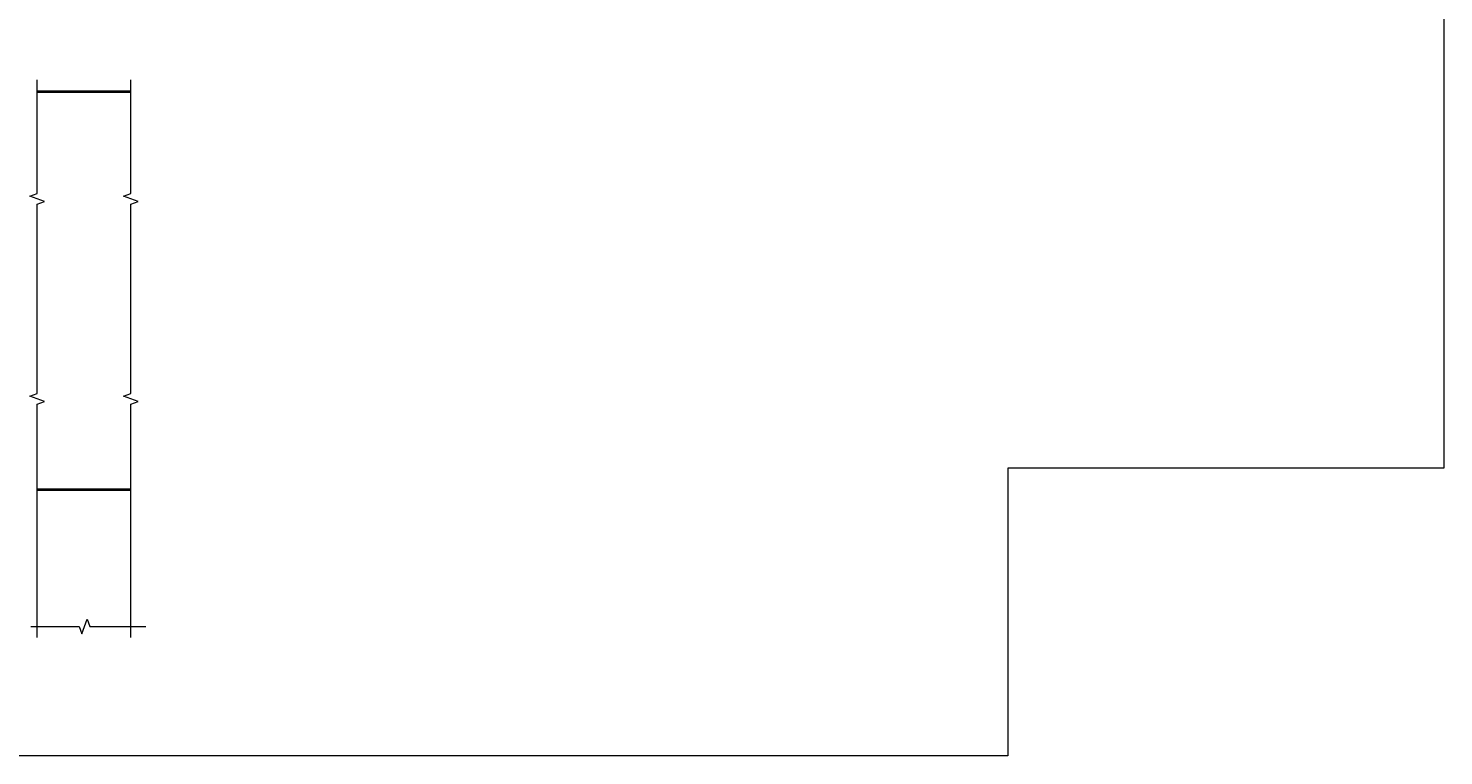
# Model space of a CAD drawing. Extents: x -2227 to -297, y 1392 to 1850.
# Tile 5 of 8: x -735 to -535, y 1392 to 1495. Entities that reach past the tile are written whole.
import ezdxf
from ezdxf.enums import TextEntityAlignment as Align

# ---------------------------------------------------------------- set-up
doc = ezdxf.new("R2010")
doc.units = 0
doc.header["$MEASUREMENT"] = 0
for name, color, linetype, lineweight in [('B_ANNO_BREAK', 7, 'Continuous', 18), ('B_ANNO_TEXT', 7, 'Continuous', 18), ('B_CONC_ABUT', 30, 'Continuous', 40), ('B_CONC_PPT', 12, 'Continuous', 40)]:
    doc.layers.add(name, color=color, linetype=linetype, lineweight=lineweight)
doc.layers.add('B_ANNO_NOPLOT', color=47, linetype='Continuous', lineweight=18, plot=False)
doc.styles.add('Annotative', font='calibri.ttf', dxfattribs={"height": 0.0625})

# ---------------------------------------------------------------- blocks, each defined once
blk = doc.blocks.new('*U46')
at = {"layer": 'B_ANNO_NOPLOT', "flags": 128}
blk.add_lwpolyline([(0, 0), (0, 252), (323.93, 252), (323.93, 238.86), (378, 238.86), (378, 40.5), (316.57, 40.5), (316.57, 0)], close=True, dxfattribs=at)
at = {"layer": 'B_ANNO_TEXT', "style": 'Annotative'}
for tag, p in [('BQ7', (316.23, 210.85)), ('BQ8', (323.98, 210.84)), ('BL2', (334.56, 210.84))]:
    blk.add_attdef(tag, text='', height=1.5, dxfattribs=at).set_placement(p, align=Align.CENTER)
blk = doc.blocks.new('*U812')
at = {"layer": 'B_ANNO_BREAK', "flags": 128}
for points in [[(179.74618738, 16.63419903), (179.74618738, 49.53116482), (180.77713576, 49.90639934), (178.71523901, 50.65686839), (179.74618738, 51.03210291), (179.74618738, 77.6906225), (180.77713576, 78.06585703), (178.71523901, 78.81632607), (179.74618738, 79.19156059), (179.74618738, 95.17368073)], [(192.9613153, 16.63419903), (192.9613153, 49.53116482), (193.99226368, 49.90639934), (191.93036693, 50.65686839), (192.9613153, 51.03210291), (192.9613153, 77.6906225), (193.99226368, 78.06585703), (191.93036693, 78.81632607), (192.9613153, 79.19156059), (192.9613153, 95.17368073)], [(178.85034528, 18.19988257), (185.68221038, 18.19988257), (186.0574449, 17.16893419), (186.80791395, 19.23083094), (187.18314847, 18.19988257), (195.07339345, 18.19988257)]]:
    blk.add_lwpolyline(points, dxfattribs=at)
at = {"layer": 'B_ANNO_NOPLOT', "flags": 128}
blk.add_lwpolyline([(0, 0), (-0.0000001, 252.00000008), (323.92766256, 252.00000013), (323.92766256, 238.85516121), (377.9999999, 238.85516124), (377.99999998, 40.4996053), (316.57075279, 40.49960529), (316.57075281, 0.00000012)], close=True, dxfattribs=at)
at = {"layer": 'B_CONC_ABUT', "lineweight": 40}
blk.add_line((179.74618738, 37.48387499), (192.9613153, 37.48387499), dxfattribs=at)
at = {"layer": 'B_CONC_PPT', "flags": 128}
blk.add_lwpolyline([(179.74618738, 93.5253583), (192.9613153, 93.5253583)], dxfattribs=at)

msp = doc.modelspace()

# ---------------------------------------------------------------- block references
msp.add_blockref('*U46', (-913.33, 1392.48))

# ---------------------------------------------------------------- next in the draw order: block references
msp.add_blockref('*U812', (-913.33, 1392.48))

doc.saveas('drawing.dxf')
